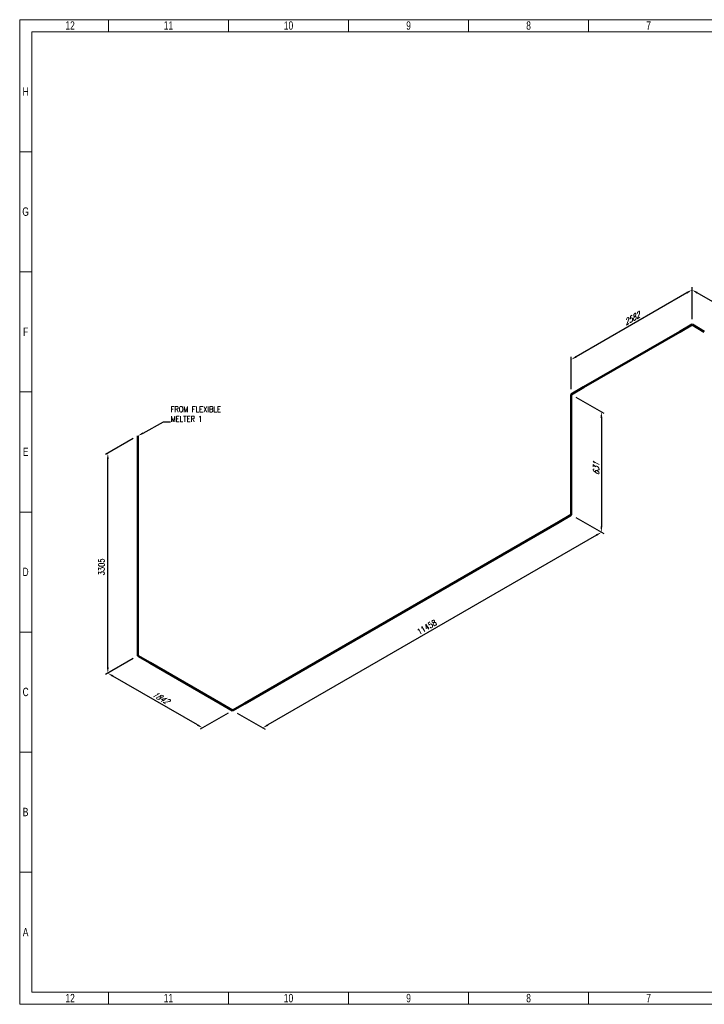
# Model space of a CAD drawing. Header units: millimetres. Extents: x 0 to 594, y 0 to 424.
# Tile 1 of 14: x 0 to 295, y 0 to 424. Entities that reach past the tile are written whole.
import ezdxf
from ezdxf import colors
from ezdxf.entities.mleader import LeaderData, LeaderLine
from ezdxf.math import Vec2, Vec3

# ---------------------------------------------------------------- set-up
doc = ezdxf.new("R2010")
doc.units = ezdxf.units.MM
doc.header["$LTSCALE"] = 0.25
doc.layers.add('Annotation', color=7, linetype='Continuous')
doc.layers.add('Dimension', color=1, linetype='Continuous')
doc.layers.add('Pipe Small Bore', color=30, linetype='Continuous', lineweight=50)
doc.styles.add('AdskIsoAnnotation', font='romans.shx', dxfattribs={"width": 0.8, "height": 1})
doc.styles.add('AdskIsoMetric', font='romans.shx', dxfattribs={"width": 0.8, "height": 2.5})
doc.styles.add('AdskIsoMetric-30', font='romans.shx', dxfattribs={"width": 0.8, "height": 2.5})
doc.styles.add('AdskIsoMetric30', font='romans.shx', dxfattribs={"width": 0.8, "oblique": 30, "height": 2.5})
doc.styles.add('SLDTEXTSTYLE3', font='TXT', dxfattribs={"width": 0.75})
doc.styles.get("Standard").update_dxf_attribs({"font": 'arial.ttf'})
doc.dimstyles.new('AdskIsoMetric', dxfattribs={"dimtxt": 2.5, "dimasz": 2.5, "dimexe": 1, "dimexo": 2, "dimgap": 0.8, "dimtad": 1, "dimdec": 0, "dimrnd": 1, "dimzin": 0, "dimdsep": 46, "dimtxsty": 'AdskIsoMetric', "dimcen": 0, "dimclrt": 7, "dimadec": 0, "dimazin": 0, "dimtfac": 1, "dimtdec": 0, "dimtmove": 1, "dimatfit": 3, "dimfxl": 1, "dimtfill": 1, "dimfrac": 2, "dimtolj": 1, "dimtzin": 0, "dimarcsym": 0})

# ---------------------------------------------------------------- blocks, each defined once
blk = doc.blocks.new('*D18')
at = {"layer": 'Defpoints', "color": 0, "transparency": 16777216}
for p in [(289.86, 307.88), (289.86, 292.88), (364.68, 249.68)]:
    blk.add_point(p, dxfattribs=at)
at = {"layer": 'Dimension', "color": 0, "lineweight": -2, "transparency": 16777216}
for p, q in [((289.86, 295.19), (289.86, 309.04)), ((362.52, 265.93), (292.02, 306.63)), ((364.68, 251.99), (364.68, 265.84))]:
    blk.add_line(p, q, dxfattribs=at)
at = {"layer": 'Dimension', "color": 0, "transparency": 16777216}
for points in [[(292.23, 306.99), (291.81, 306.27), (289.86, 307.88)], [(362.73, 266.29), (362.31, 265.57), (364.68, 264.68)]]:
    blk.add_solid(points, dxfattribs=at)
at = {"layer": 'Dimension', "color": 7, "transparency": 16777216, "insert": (327.27, 288.87), "char_height": 2.5, "attachment_point": 5, "rotation": 330, "style": 'AdskIsoMetric-30', "bg_fill": 3, "box_fill_scale": 1.1, "bg_fill_color": 256, "bg_fill_true_color": 13158600, "bg_fill_transparency": 0}
blk.add_mtext('\\A1;3858', dxfattribs=at)
blk = doc.blocks.new('*D19')
at = {"layer": 'Defpoints', "color": 0, "transparency": 16777216}
for p in [(289.86, 292.88), (237.78, 277.82), (237.78, 262.82)]:
    blk.add_point(p, dxfattribs=at)
at = {"layer": 'Dimension', "color": 0, "lineweight": -2, "transparency": 16777216}
for p, q in [((287.69, 306.63), (239.95, 279.07)), ((289.86, 295.19), (289.86, 309.04)), ((237.78, 265.13), (237.78, 278.97))]:
    blk.add_line(p, q, dxfattribs=at)
at = {"layer": 'Dimension', "color": 0, "transparency": 16777216}
for points in [[(287.48, 306.99), (287.9, 306.27), (289.86, 307.88)], [(239.74, 279.43), (240.16, 278.71), (237.78, 277.82)]]:
    blk.add_solid(points, dxfattribs=at)
at = {"layer": 'Dimension', "color": 7, "transparency": 16777216, "insert": (263.82, 295.44), "char_height": 2.5, "attachment_point": 5, "rotation": 30, "style": 'AdskIsoMetric30', "bg_fill": 3, "box_fill_scale": 1.1, "bg_fill_color": 256, "bg_fill_true_color": 13158600, "bg_fill_transparency": 0}
blk.add_mtext('\\A1;2582', dxfattribs=at)
blk = doc.blocks.new('*D20')
at = {"layer": 'Defpoints', "color": 0, "transparency": 16777216}
for p in [(237.78, 262.82), (237.78, 210.89), (250.77, 203.39)]:
    blk.add_point(p, dxfattribs=at)
at = {"layer": 'Dimension', "color": 0, "lineweight": -2, "transparency": 16777216}
for p, q in [((239.78, 261.66), (251.77, 254.74)), ((250.77, 252.82), (250.77, 205.89)), ((239.78, 209.74), (251.77, 202.82))]:
    blk.add_line(p, q, dxfattribs=at)
at = {"layer": 'Dimension', "color": 0, "transparency": 16777216}
for points in [[(250.36, 252.82), (251.19, 252.82), (250.77, 255.32)], [(250.36, 205.89), (251.19, 205.89), (250.77, 203.39)]]:
    blk.add_solid(points, dxfattribs=at)
at = {"layer": 'Dimension', "color": 7, "transparency": 16777216, "insert": (248.53, 230.65), "char_height": 2.5, "attachment_point": 5, "rotation": 90, "style": 'AdskIsoMetric30', "bg_fill": 3, "box_fill_scale": 1.1, "bg_fill_color": 256, "bg_fill_true_color": 13158600, "bg_fill_transparency": 0}
blk.add_mtext('\\A1;631', dxfattribs=at)
blk = doc.blocks.new('*D21')
at = {"layer": 'Defpoints', "color": 0, "transparency": 16777216}
for p in [(237.78, 210.89), (91.81, 126.62), (104.8, 119.12)]:
    blk.add_point(p, dxfattribs=at)
at = {"layer": 'Dimension', "color": 0, "lineweight": -2, "transparency": 16777216}
for p, q in [((239.78, 209.74), (251.77, 202.82)), ((248.61, 202.14), (106.97, 120.37)), ((93.81, 125.46), (105.8, 118.54))]:
    blk.add_line(p, q, dxfattribs=at)
at = {"layer": 'Dimension', "color": 0, "transparency": 16777216}
for points in [[(248.4, 202.5), (248.82, 201.78), (250.77, 203.39)], [(106.76, 120.73), (107.18, 120.01), (104.8, 119.12)]]:
    blk.add_solid(points, dxfattribs=at)
at = {"layer": 'Dimension', "color": 7, "transparency": 16777216, "insert": (175.55, 162.55), "char_height": 2.5, "attachment_point": 5, "rotation": 30, "style": 'AdskIsoMetric-30', "bg_fill": 3, "box_fill_scale": 1.1, "bg_fill_color": 256, "bg_fill_true_color": 13158600, "bg_fill_transparency": 0}
blk.add_mtext('\\A1;11458', dxfattribs=at)
blk = doc.blocks.new('*D22')
at = {"layer": 'Defpoints', "color": 0, "transparency": 16777216}
for p in [(50.99, 150.19), (38, 142.69), (91.81, 126.62)]:
    blk.add_point(p, dxfattribs=at)
at = {"layer": 'Dimension', "color": 0, "lineweight": -2, "transparency": 16777216}
for p, q in [((48.99, 149.03), (37, 142.11)), ((76.66, 120.37), (40.16, 141.44)), ((89.81, 125.46), (77.82, 118.54))]:
    blk.add_line(p, q, dxfattribs=at)
at = {"layer": 'Dimension', "color": 0, "transparency": 16777216}
for points in [[(40.37, 141.8), (39.96, 141.08), (38, 142.69)], [(76.87, 120.73), (76.45, 120.01), (78.82, 119.12)]]:
    blk.add_solid(points, dxfattribs=at)
at = {"layer": 'Dimension', "color": 7, "transparency": 16777216, "insert": (60.65, 132.2), "char_height": 2.5, "attachment_point": 5, "rotation": 330, "style": 'AdskIsoMetric30', "bg_fill": 3, "box_fill_scale": 1.1, "bg_fill_color": 256, "bg_fill_true_color": 13158600, "bg_fill_transparency": 0}
blk.add_mtext('\\A1;1842', dxfattribs=at)
blk = doc.blocks.new('*D23')
at = {"layer": 'Defpoints', "color": 0, "transparency": 16777216}
for p in [(50.99, 244.94), (38, 237.44), (50.99, 150.19)]:
    blk.add_point(p, dxfattribs=at)
at = {"layer": 'Dimension', "color": 0, "lineweight": -2, "transparency": 16777216}
for p, q in [((48.99, 243.78), (37, 236.86)), ((38, 145.19), (38, 234.94)), ((48.99, 149.03), (37, 142.11))]:
    blk.add_line(p, q, dxfattribs=at)
at = {"layer": 'Dimension', "color": 0, "transparency": 16777216}
for points in [[(37.58, 234.94), (38.42, 234.94), (38, 237.44)], [(37.58, 145.19), (38.42, 145.19), (38, 142.69)]]:
    blk.add_solid(points, dxfattribs=at)
at = {"layer": 'Dimension', "color": 7, "transparency": 16777216, "insert": (35.25, 188.48), "char_height": 2.5, "attachment_point": 5, "rotation": 90, "style": 'AdskIsoMetric-30', "bg_fill": 3, "box_fill_scale": 1.1, "bg_fill_color": 256, "bg_fill_true_color": 13158600, "bg_fill_transparency": 0}
blk.add_mtext('\\A1;3305', dxfattribs=at)
blk = doc.blocks.new('Elbow-1-Iso2DSkew90')
at = {"color": 0, "linetype": 'ByBlock', "lineweight": -2, "extrusion": (-2.88113e-11, -0.816497, -0.57735)}
for p, q in [((0, 0), (-5.3, 3.06)), ((5.3, 3.06), (0, 0)), ((0, 0), (0, 0))]:
    blk.add_line(p, q, dxfattribs=at)
blk = doc.blocks.new('Elbow-2-Iso2DSkew90')
at = {"color": 0, "linetype": 'ByBlock', "lineweight": -2, "extrusion": (0.707107, 0.408248, -0.57735)}
for p, q in [((0, 0), (0, 6.12)), ((0, 0), (0, 0)), ((5.3, -3.06), (0, 0))]:
    blk.add_line(p, q, dxfattribs=at)
blk = doc.blocks.new('Elbow-1-Iso2DSkew180')
at = {"color": 0, "linetype": 'ByBlock', "lineweight": -2, "extrusion": (-0.707107, 0.408248, -0.57735)}
for p, q in [((0, 6.12), (0, 0)), ((0, 0), (-5.3, -3.06)), ((0, 0), (0, 0))]:
    blk.add_line(p, q, dxfattribs=at)
blk = doc.blocks.new('Elbow-3-Iso2DSkew90')
at = {"color": 0, "linetype": 'ByBlock', "lineweight": -2, "extrusion": (0.707107, -0.408248, 0.57735)}
for p, q in [((5.3, 3.06), (0, 0)), ((0, 0), (0, -6.12)), ((0, 0), (0, 0))]:
    blk.add_line(p, q, dxfattribs=at)
blk = doc.blocks.new('Elbow-4-Iso2DSkew90')
at = {"color": 0, "linetype": 'ByBlock', "lineweight": -2, "extrusion": (0, 0.816497, 0.57735)}
for p, q in [((0, 0), (-5.3, -3.06)), ((0, 0), (0, 0)), ((5.3, -3.06), (0, 0))]:
    blk.add_line(p, q, dxfattribs=at)
blk = doc.blocks.new('cajetin')
at = {"color": 7, "linetype": 'Continuous', "lineweight": 18}
for p, q in [((0, 0), (0, 615)), ((0, 615), (861, 615)), ((55.5, 607.5), (55.5, 615)), ((130.5, 607.5), (130.5, 615)), ((205.5, 607.5), (205.5, 615)), ((280.5, 607.5), (280.5, 615)), ((355.5, 607.5), (355.5, 615)), ((7.5, 7.5), (7.5, 607.5)), ((7.5, 607.5), (853.5, 607.5)), ((7.5, 532.5), (0, 532.5)), ((7.5, 457.5), (0, 457.5)), ((7.5, 382.5), (0, 382.5)), ((7.5, 307.5), (0, 307.5)), ((7.5, 307.5), (7.5, 307.5)), ((7.5, 232.5), (0, 232.5)), ((7.5, 157.5), (0, 157.5)), ((7.5, 82.5), (0, 82.5)), ((853.5, 7.5), (7.5, 7.5)), ((55.5, 7.5), (55.5, 0)), ((130.5, 7.5), (130.5, 0)), ((205.5, 7.5), (205.5, 0)), ((280.5, 7.5), (280.5, 0)), ((355.5, 7.5), (355.5, 0)), ((861, 0), (0, 0))]:
    blk.add_line(p, q, dxfattribs=at)
at = {"color": 7, "linetype": 'Continuous', "lineweight": 0, "char_height": 5.25, "attachment_point": 2, "style": 'SLDTEXTSTYLE3'}
for s, insert in [('12', (31.51, 613.99)), ('11', (93.01, 613.99)), ('10', (168.01, 613.99)), ('9', (243.01, 613.99)), ('8', (318.01, 613.99)), ('7', (393.01, 613.99)), ('H', (3.75, 572.74)), ('G', (3.68, 497.74)), ('F', (3.71, 422.74)), ('E', (3.74, 347.74)), ('D', (3.68, 272.74)), ('C', (3.73, 197.74)), ('B', (3.69, 122.74)), ('A', (3.7, 47.74)), ('12', (31.51, 6.49)), ('11', (93.01, 6.49)), ('10', (168.01, 6.49)), ('9', (243.01, 6.49)), ('8', (318.01, 6.49)), ('7', (393.01, 6.49))]:
    blk.add_mtext(s, dxfattribs=dict(at, insert=insert))

msp = doc.modelspace()

# ---------------------------------------------------------------- dimensions: what is measured, and where the dimension line sits
at = {"layer": 'Dimension'}
dim = msp.add_linear_dim(base=(289.856, 307.882), p1=(364.682, 249.682), p2=(289.856, 292.882), angle=150, text='3858', dimstyle='AdskIsoMetric', override={"dimtad": 0, "dimlfac": 44.649716, "dimtxsty": 'AdskIsoMetric-30', "dimse1": 0, "dimse2": 0, "dimsd1": 0, "dimsd2": 0, "dimtmove": 1}, dxfattribs=at)
dim.commit()
dim.dimension.update_dxf_attribs({"geometry": '*D18', "text_midpoint": (327.269, 288.868), "dimtype": 160})

# ---------------------------------------------------------------- leaders
at = {"layer": 'Annotation'}
ml = msp.add_multileader_mtext('Standard', dxfattribs=at)
ml.set_content('')
ml.set_leader_properties()
ml.build(insert=Vec2(0, 0))
ml.multileader.update_dxf_attribs({"dogleg_length": 3.062, "arrow_head_size": 2.5})
ctx = ml.context
ctx.base_point, ctx.arrow_head_size = Vec3(58.938, 251), 2.5
notes = []
notes.append((ctx, [(0, (1, 1, 0), (62, 251), (1, 0), 3.062, [(0, [(50.99, 244.939)], 0, [])])]))
ctx.mtext, ml.multileader.dxf.content_type = None, 0
for ctx, leaders in notes:
    for number, flags, end, landing, length, lines in leaders:
        leader = LeaderData()
        leader.index, (leader.has_last_leader_line, leader.has_dogleg_vector, leader.attachment_direction) = number, flags
        leader.last_leader_point, leader.dogleg_vector, leader.dogleg_length = Vec3(end), Vec3(landing), length
        for number, points, colour, breaks in lines:
            line = LeaderLine()
            line.index, line.vertices, line.color, line.breaks = number, Vec3.list(points), colors.encode_raw_color(colour), breaks
            leader.lines.append(line)
        ctx.leaders.append(leader)

# ---------------------------------------------------------------- next in the draw order: texts
at = {"layer": 'Annotation', "insert": (65.062, 251), "char_height": 2.5, "attachment_point": 7, "style": 'AdskIsoAnnotation', "bg_fill": 3, "box_fill_scale": 1, "bg_fill_color": 256, "bg_fill_true_color": 13158600, "bg_fill_transparency": 0}
msp.add_mtext('FROM FLEXIBLE\\PMELTER 1', dxfattribs=at)

# ---------------------------------------------------------------- next in the draw order: dimensions: what is measured, and where the dimension line sits
at = {"layer": 'Dimension'}
dim = msp.add_linear_dim(base=(237.783, 277.818), p1=(289.856, 292.882), p2=(237.783, 262.818), angle=210, text='2582', dimstyle='AdskIsoMetric', override={"dimtad": 0, "dimlfac": 42.94867, "dimtxsty": 'AdskIsoMetric30', "dimse1": 0, "dimse2": 0, "dimsd1": 0, "dimsd2": 0, "dimtmove": 1}, dxfattribs=at)
dim.commit()
dim.dimension.update_dxf_attribs({"geometry": '*D19', "text_midpoint": (263.82, 295.437), "dimtype": 160})

# ---------------------------------------------------------------- next in the draw order: linework, layer by layer
at = {"layer": 'Pipe Small Bore'}
msp.add_lwpolyline([(284.553, 289.821), (243.087, 265.88)], dxfattribs=at)

# ---------------------------------------------------------------- next in the draw order: block references
msp.add_blockref('Elbow-4-Iso2DSkew90', (289.856, 292.882), dxfattribs=at)

# ---------------------------------------------------------------- next in the draw order: dimensions: what is measured, and where the dimension line sits
at = {"layer": 'Dimension'}
dim = msp.add_linear_dim(base=(250.774, 203.393), p1=(237.783, 262.818), p2=(237.783, 210.893), angle=270, text='631', dimstyle='AdskIsoMetric', override={"dimtad": 0, "dimlfac": 12.147631, "dimtxsty": 'AdskIsoMetric30', "dimse1": 0, "dimse2": 0, "dimsd1": 0, "dimsd2": 0, "dimtmove": 1}, dxfattribs=at)
dim.commit()
dim.dimension.update_dxf_attribs({"geometry": '*D20', "text_midpoint": (248.534, 230.649), "dimtype": 160})

# ---------------------------------------------------------------- next in the draw order: linework, layer by layer
at = {"layer": 'Pipe Small Bore'}
msp.add_lwpolyline([(237.783, 256.694), (237.783, 217.017)], dxfattribs=at)

# ---------------------------------------------------------------- next in the draw order: block references
msp.add_blockref('Elbow-3-Iso2DSkew90', (237.783, 262.818), dxfattribs=at)

# ---------------------------------------------------------------- next in the draw order: dimensions: what is measured, and where the dimension line sits
at = {"layer": 'Dimension'}
dim = msp.add_linear_dim(base=(104.804, 119.118), p1=(237.783, 210.893), p2=(91.813, 126.618), angle=210, text='11458', dimstyle='AdskIsoMetric', override={"dimtad": 0, "dimlfac": 67.98014, "dimtxsty": 'AdskIsoMetric-30', "dimse1": 0, "dimse2": 0, "dimsd1": 0, "dimsd2": 0, "dimtmove": 1}, dxfattribs=at)
dim.commit()
dim.dimension.update_dxf_attribs({"geometry": '*D21', "text_midpoint": (175.549, 162.549), "dimtype": 160})

# ---------------------------------------------------------------- next in the draw order: linework, layer by layer
at = {"layer": 'Pipe Small Bore'}
msp.add_lwpolyline([(232.48, 207.832), (97.117, 129.679)], dxfattribs=at)

# ---------------------------------------------------------------- next in the draw order: block references
msp.add_blockref('Elbow-1-Iso2DSkew180', (237.783, 210.893), dxfattribs=at)

# ---------------------------------------------------------------- next in the draw order: dimensions: what is measured, and where the dimension line sits
at = {"layer": 'Dimension'}
dim = msp.add_linear_dim(base=(38, 142.687), p1=(91.813, 126.618), p2=(50.99, 150.187), angle=150, text='1842', dimstyle='AdskIsoMetric', override={"dimtad": 0, "dimlfac": 39.078837, "dimtxsty": 'AdskIsoMetric30', "dimse1": 0, "dimse2": 0, "dimsd1": 0, "dimsd2": 0, "dimtmove": 1}, dxfattribs=at)
dim.commit()
dim.dimension.update_dxf_attribs({"geometry": '*D22', "text_midpoint": (60.651, 132.195), "dimtype": 160})

# ---------------------------------------------------------------- next in the draw order: linework, layer by layer
at = {"layer": 'Pipe Small Bore'}
msp.add_lwpolyline([(86.51, 129.679), (56.294, 147.125)], dxfattribs=at)

# ---------------------------------------------------------------- next in the draw order: block references
msp.add_blockref('Elbow-1-Iso2DSkew90', (91.813, 126.618), dxfattribs=at)

# ---------------------------------------------------------------- next in the draw order: dimensions: what is measured, and where the dimension line sits
at = {"layer": 'Dimension'}
dim = msp.add_linear_dim(base=(38, 237.439), p1=(50.99, 150.187), p2=(50.99, 244.939), angle=90, text='3305', dimstyle='AdskIsoMetric', override={"dimtad": 0, "dimlfac": 34.878533, "dimtxsty": 'AdskIsoMetric-30', "dimse1": 0, "dimse2": 0, "dimsd1": 0, "dimsd2": 0, "dimtmove": 1}, dxfattribs=at)
dim.commit()
dim.dimension.update_dxf_attribs({"geometry": '*D23', "text_midpoint": (35.25, 188.475), "dimtype": 160})

# ---------------------------------------------------------------- next in the draw order: linework, layer by layer
at = {"layer": 'Pipe Small Bore'}
msp.add_lwpolyline([(50.99, 156.311), (50.99, 244.939)], dxfattribs=at)

# ---------------------------------------------------------------- next in the draw order: block references
at = {"xscale": 0.689895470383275, "yscale": 0.689895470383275, "zscale": 0.689895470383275}
msp.add_blockref('cajetin', (0, 0), dxfattribs=at)
at = {"layer": 'Pipe Small Bore'}
msp.add_blockref('Elbow-2-Iso2DSkew90', (50.99, 150.187), dxfattribs=at)

doc.saveas('drawing.dxf')
